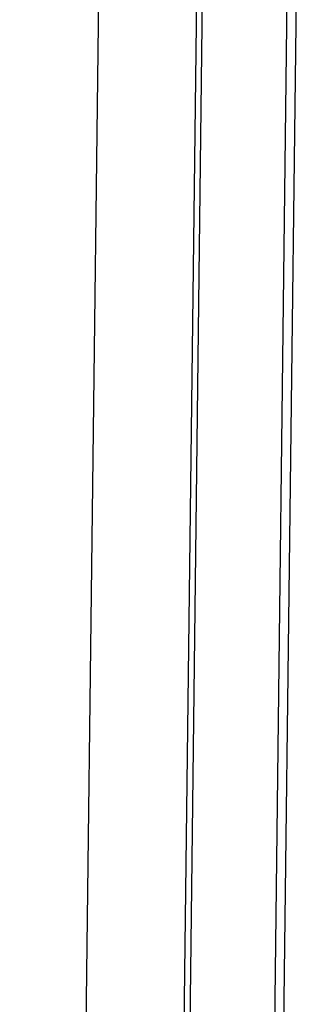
# Paper-space layout 'Layout1' of a CAD drawing. Header units: inches. Extents: x 29 to 351, y 58 to 234.
# Tile 49 of 104: x 37.17 to 38.44, y 190.05 to 194.44. Entities that reach past the tile are written whole.
import ezdxf

# ---------------------------------------------------------------- set-up
doc = ezdxf.new("R2010")
doc.units = ezdxf.units.IN
doc.header["$LTSCALE"] = 1.1
doc.header["$MEASUREMENT"] = 0
doc.layers.add('6_ALL_SURFS', color=7, linetype='CONTINUOUS')
doc.layers.add('7_ALL_FEATURES', color=7, linetype='CONTINUOUS')

psp = doc.layouts.get("Layout1")

# ---------------------------------------------------------------- linework, layer by layer
at = {"layer": '6_ALL_SURFS', "color": 7, "linetype": 'Continuous'}
psp.add_line((38.01426402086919, 196.8744169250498), (37.63338026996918, 165.7216155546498), dxfattribs=at)
at = {"layer": '7_ALL_FEATURES', "color": 7, "linetype": 'Continuous'}
for p, q in [((38.02472590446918, 166.7006551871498), (38.40025809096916, 197.4157476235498)), ((38.06533042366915, 166.7182643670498), (38.44086261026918, 197.4333568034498)), ((37.55225461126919, 196.9480288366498), (37.17137086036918, 165.7952274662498)), ((37.98877421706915, 196.8633628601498), (37.60789046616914, 165.7105614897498))]:
    psp.add_line(p, q, dxfattribs=at)

doc.saveas('drawing.dxf')
